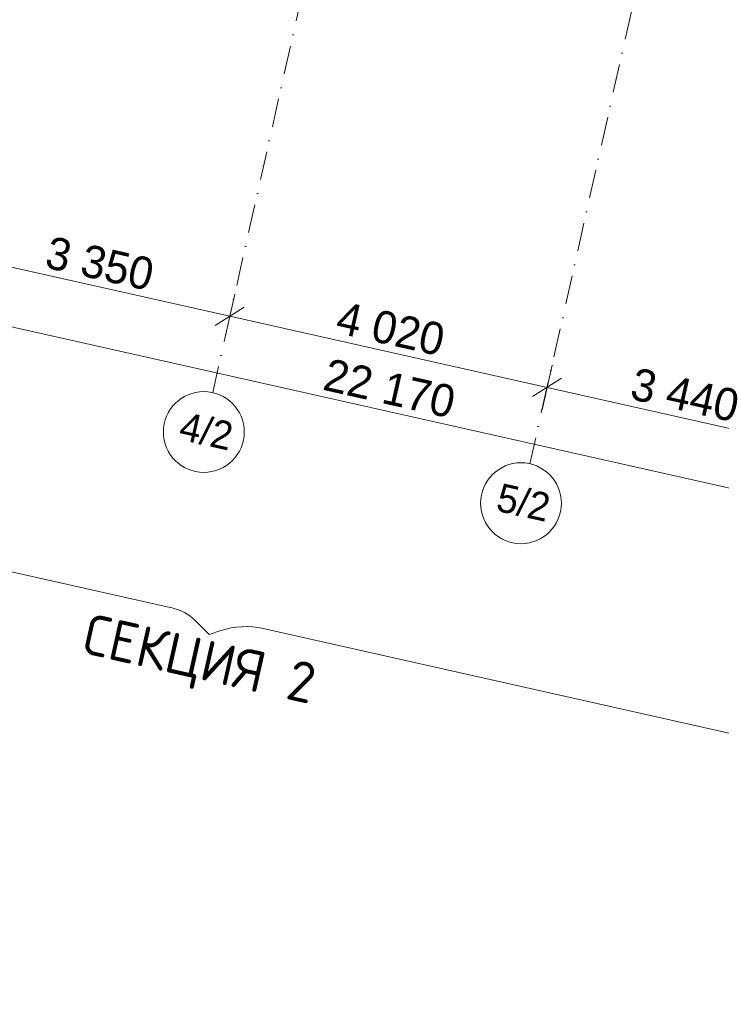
# Model space of a CAD drawing. Header units: millimetres. Extents: x -7218036 to -6881410, y 6117771 to 6219607.
# Tile 3 of 84: x -7178800 to -7170126, y 6120275 to 6132448. Entities that reach past the tile are written whole.
import ezdxf
from ezdxf.enums import TextEntityAlignment as Align

# ---------------------------------------------------------------- set-up
doc = ezdxf.new("R2010")
doc.units = ezdxf.units.MM
doc.header["$MEASUREMENT"] = 0
doc.linetypes.add('Штрихпунктирная', pattern=[670.277762, 352.777767, -176.388884, 0, -141.111112])
for name, color, linetype, lineweight in [('0_Ном._пера__1', 7, 'Continuous', 0), ('0_Ном._пера__120', 7, 'Continuous', 0), ('АР-Чертеж-Оси_Осевые размеры.АР_Ном._пера__1', 7, 'Continuous', 0), ('АР-Чертеж-Оси_Осевые размеры.АР_Ном._пера__120', 7, 'Continuous', 0)]:
    doc.layers.add(name, color=color, linetype=linetype, lineweight=lineweight)
doc.layers.add('АР-Чертеж-Оси_Осевые размеры.АР', color=7, linetype='Continuous')
doc.styles.add('РЎР“Р•РќР•Р\xa0Р\x98Р\xa0_РЎРўР\x98Р›Р¬_2', font='GOST_Common.ttf')
doc.styles.add('РЎР“Р•РќР•Р\xa0Р\x98Р\xa0_РЎРўР\x98Р›Р¬_3', font='GOTHIC.TTF')
doc.dimstyles.new('СГЕНЕРИР_СТИЛЬ__3', dxfattribs={"dimtxt": 400, "dimasz": 285, "dimexe": 0.18, "dimexo": 0.0625, "dimgap": 0, "dimtad": 1, "dimdec": 0, "dimzin": 0, "dimdsep": 46, "dimtxsty": 'РЎР“Р•РќР•Р\xa0Р\x98Р\xa0_РЎРўР\x98Р›Р¬_3', "dimblk": 'ARROWHEAD_6', "dimblk1": 'ARROWHEAD_6', "dimblk2": 'ARROWHEAD_6', "dimcen": 0.09, "dimse1": 1, "dimse2": 1, "dimclrd": 7, "dimclre": 7, "dimclrt": 7, "dimazin": 0, "dimtfac": 1, "dimtdec": 4, "dimtmove": 0, "dimatfit": 3, "dimfxl": 1, "dimtolj": 1, "dimtzin": 0, "dimarcsym": 0})
doc.dimstyles.new('СГЕНЕРИР_СТИЛЬ__4', dxfattribs={"dimtxt": 400, "dimasz": 285, "dimexe": 0.18, "dimexo": 0.0625, "dimgap": 0, "dimtad": 1, "dimdec": 0, "dimzin": 0, "dimdsep": 46, "dimtxsty": 'РЎР“Р•РќР•Р\xa0Р\x98Р\xa0_РЎРўР\x98Р›Р¬_3', "dimblk": 'ARROWHEAD_6', "dimblk1": 'ARROWHEAD_6', "dimblk2": 'ARROWHEAD_6', "dimcen": 0.09, "dimse1": 1, "dimse2": 1, "dimclrd": 7, "dimclre": 7, "dimclrt": 7, "dimazin": 0, "dimtfac": 1, "dimtdec": 4, "dimtmove": 2, "dimatfit": 3, "dimfxl": 1, "dimtolj": 1, "dimtzin": 0, "dimarcsym": 0})

# ---------------------------------------------------------------- blocks, each defined once
blk = doc.blocks.new('Стандартный Маркер Сетки[8]_1', base_point=(-7167491, 6149223))
at = {"layer": 'АР-Чертеж-Оси_Осевые размеры.АР_Ном._пера__120', "color": 7, "linetype": 'Штрихпунктирная', "lineweight": 0}
for p, q in [((-7167710, 6148248), (-7172273, 6127933)), ((-7172273, 6127933), (-7172492, 6126958))]:
    blk.add_line(p, q, dxfattribs=at)
at = {"layer": 'АР-Чертеж-Оси_Осевые размеры.АР_Ном._пера__120', "color": 7, "linetype": 'Continuous', "lineweight": 0}
blk.add_circle((-7172602, 6126470), 500, dxfattribs=at)
at = {"layer": 'АР-Чертеж-Оси_Осевые размеры.АР_Ном._пера__120', "color": 7, "linetype": 'Штрихпунктирная', "lineweight": 0}
blk.add_point((-7172273, 6127933), dxfattribs=at)
blk.add_point((-7172273, 6127933), dxfattribs=at)
at = {"layer": 'АР-Чертеж-Оси_Осевые размеры.АР_Ном._пера__120', "color": 7, "lineweight": 0, "style": 'РЎР“Р•РќР•Р\xa0Р\x98Р\xa0_РЎРўР\x98Р›Р¬_3'}
blk.add_attdef('AC_MarkerText_1', text='', height=350, rotation=347.3417, dxfattribs=at).set_placement((-7172532, 6126651), align=Align.TOP_CENTER)
blk = doc.blocks.new('Стандартный Маркер Сетки[14]_1', base_point=(-7171414, 6150104))
at = {"layer": 'АР-Чертеж-Оси_Осевые размеры.АР_Ном._пера__120', "color": 7, "linetype": 'Штрихпунктирная', "lineweight": 0}
for p, q in [((-7171633, 6149129), (-7176195, 6128814)), ((-7176195, 6128814), (-7176414, 6127838))]:
    blk.add_line(p, q, dxfattribs=at)
at = {"layer": 'АР-Чертеж-Оси_Осевые размеры.АР_Ном._пера__120', "color": 7, "linetype": 'Continuous', "lineweight": 0}
blk.add_circle((-7176524, 6127351), 500, dxfattribs=at)
at = {"layer": 'АР-Чертеж-Оси_Осевые размеры.АР_Ном._пера__120', "color": 7, "linetype": 'Штрихпунктирная', "lineweight": 0}
blk.add_point((-7176195, 6128814), dxfattribs=at)
blk.add_point((-7176195, 6128814), dxfattribs=at)
at = {"layer": 'АР-Чертеж-Оси_Осевые размеры.АР_Ном._пера__120', "color": 7, "lineweight": 0, "style": 'РЎР“Р•РќР•Р\xa0Р\x98Р\xa0_РЎРўР\x98Р›Р¬_3'}
blk.add_attdef('AC_MarkerText_1', text='', height=350, rotation=347.3417, dxfattribs=at).set_placement((-7176454, 6127532), align=Align.TOP_CENTER)
blk = doc.blocks.new('Стандартный Маркер Сетки[29]_1', base_point=(-7167491, 6149223))
at = {"layer": 'АР-Чертеж-Оси_Осевые размеры.АР_Ном._пера__120', "color": 7, "linetype": 'Штрихпунктирная', "lineweight": 0}
for p, q in [((-7167710, 6148248), (-7172273, 6127933)), ((-7172273, 6127933), (-7172492, 6126958))]:
    blk.add_line(p, q, dxfattribs=at)
at = {"layer": 'АР-Чертеж-Оси_Осевые размеры.АР_Ном._пера__120', "color": 7, "linetype": 'Continuous', "lineweight": 0}
blk.add_circle((-7172602, 6126470), 500, dxfattribs=at)
at = {"layer": 'АР-Чертеж-Оси_Осевые размеры.АР_Ном._пера__120', "color": 7, "linetype": 'Штрихпунктирная', "lineweight": 0}
blk.add_point((-7172273, 6127933), dxfattribs=at)
blk.add_point((-7172273, 6127933), dxfattribs=at)
at = {"layer": 'АР-Чертеж-Оси_Осевые размеры.АР_Ном._пера__120', "color": 7, "lineweight": 0, "style": 'РЎР“Р•РќР•Р\xa0Р\x98Р\xa0_РЎРўР\x98Р›Р¬_3'}
blk.add_attdef('AC_MarkerText_1', text='', height=350, rotation=347.3417, dxfattribs=at).set_placement((-7172532, 6126651), align=Align.TOP_CENTER)
blk = doc.blocks.new('Стандартный Маркер Сетки[35]_1', base_point=(-7171414, 6150104))
at = {"layer": 'АР-Чертеж-Оси_Осевые размеры.АР_Ном._пера__120', "color": 7, "linetype": 'Штрихпунктирная', "lineweight": 0}
for p, q in [((-7171633, 6149129), (-7176195, 6128814)), ((-7176195, 6128814), (-7176414, 6127838))]:
    blk.add_line(p, q, dxfattribs=at)
at = {"layer": 'АР-Чертеж-Оси_Осевые размеры.АР_Ном._пера__120', "color": 7, "linetype": 'Continuous', "lineweight": 0}
blk.add_circle((-7176524, 6127351), 500, dxfattribs=at)
at = {"layer": 'АР-Чертеж-Оси_Осевые размеры.АР_Ном._пера__120', "color": 7, "linetype": 'Штрихпунктирная', "lineweight": 0}
blk.add_point((-7176195, 6128814), dxfattribs=at)
blk.add_point((-7176195, 6128814), dxfattribs=at)
at = {"layer": 'АР-Чертеж-Оси_Осевые размеры.АР_Ном._пера__120', "color": 7, "lineweight": 0, "style": 'РЎР“Р•РќР•Р\xa0Р\x98Р\xa0_РЎРўР\x98Р›Р¬_3'}
blk.add_attdef('AC_MarkerText_1', text='', height=350, rotation=347.3417, dxfattribs=at).set_placement((-7176454, 6127532), align=Align.TOP_CENTER)
blk = doc.blocks.new('*D200', base_point=(-6566190, 6562678))
at = {"layer": 'АР-Чертеж-Оси_Осевые размеры.АР_Ном._пера__1', "color": 7, "linetype": 'Continuous', "lineweight": 0, "transparency": 16777216}
for p, q in [((-7165628, 6125669), (-7187259, 6130527)), ((-7165566, 6125943), (-7165689, 6125394)), ((-7165807, 6125555), (-7165448, 6125782)), ((-7142835, 6120550), (-7165628, 6125669)), ((-7142774, 6120824), (-7142897, 6120275)), ((-7143015, 6120436), (-7142656, 6120663)), ((-7142616, 6120500), (-7142835, 6120550))]:
    blk.add_line(p, q, dxfattribs=at)
at = {"layer": 'АР-Чертеж-Оси_Осевые размеры.АР_Ном._пера__1', "color": 7, "lineweight": 0, "transparency": 16777216, "insert": (-7155054, 6123376), "char_height": 400, "attachment_point": 7, "rotation": 347.3418, "style": 'РЎР“Р•РќР•Р\xa0Р\x98Р\xa0_РЎРўР\x98Р›Р¬_3'}
blk.add_mtext('\\A1;{\\pql;\\fCentury Gothic|b0|i0|c204|p0;\\W1.000000;23\xa0360}', dxfattribs=at)
blk = doc.blocks.new('ARROWHEAD_6')
at = {"color": 0, "linetype": 'Continuous', "lineweight": 0}
for p, q in [((-0.5, -0.5), (0.5, 0.5)), ((0, 0), (-1, 0))]:
    blk.add_line(p, q, dxfattribs=at)
blk = doc.blocks.new('*D201', base_point=(-6566190, 6562678))
at = {"layer": 'АР-Чертеж-Оси_Осевые размеры.АР_Ном._пера__1', "color": 7, "linetype": 'Continuous', "lineweight": 0, "transparency": 16777216}
for p, q in [((-7187197, 6130801), (-7187320, 6130253)), ((-7187259, 6130527), (-7187478, 6130576)), ((-7187080, 6130641), (-7187438, 6130414)), ((-7165628, 6125669), (-7187259, 6130527)), ((-7165566, 6125943), (-7165689, 6125394)), ((-7165807, 6125555), (-7165448, 6125782))]:
    blk.add_line(p, q, dxfattribs=at)
at = {"layer": 'АР-Чертеж-Оси_Осевые размеры.АР_Ном._пера__1', "color": 7, "lineweight": 0, "transparency": 16777216, "insert": (-7175070, 6127871), "char_height": 400, "attachment_point": 7, "rotation": 347.3418, "style": 'РЎР“Р•РќР•Р\xa0Р\x98Р\xa0_РЎРўР\x98Р›Р¬_3'}
blk.add_mtext('\\A1;{\\pql;\\fCentury Gothic|b0|i0|c204|p0;\\W1.000000;22\xa0170}', dxfattribs=at)
blk = doc.blocks.new('*D208', base_point=(-6566190, 6562678))
at = {"layer": 'АР-Чертеж-Оси_Осевые размеры.АР_Ном._пера__1', "color": 7, "linetype": 'Continuous', "lineweight": 0, "transparency": 16777216}
for p, q in [((-7183549, 6130433), (-7179471, 6129517)), ((-7179533, 6129242), (-7179409, 6129791)), ((-7179292, 6129630), (-7179650, 6129403)), ((-7179471, 6129517), (-7176202, 6128783)), ((-7176264, 6128508), (-7176141, 6129057)), ((-7176023, 6128896), (-7176382, 6128669))]:
    blk.add_line(p, q, dxfattribs=at)
at = {"layer": 'АР-Чертеж-Оси_Осевые размеры.АР_Ном._пера__1', "color": 7, "lineweight": 0, "transparency": 16777216, "insert": (-7178507, 6129382), "char_height": 400, "attachment_point": 7, "rotation": 347.3418, "style": 'РЎР“Р•РќР•Р\xa0Р\x98Р\xa0_РЎРўР\x98Р›Р¬_3'}
blk.add_mtext('\\A1;{\\pql;\\fCentury Gothic|b0|i0|c204|p0;\\W1.000000;3\xa0350}', dxfattribs=at)
blk = doc.blocks.new('*D209', base_point=(-6566190, 6562678))
at = {"layer": 'АР-Чертеж-Оси_Осевые размеры.АР_Ном._пера__1', "color": 7, "linetype": 'Continuous', "lineweight": 0, "transparency": 16777216}
for p, q in [((-7179471, 6129517), (-7176202, 6128783)), ((-7176264, 6128508), (-7176141, 6129057)), ((-7176023, 6128896), (-7176382, 6128669)), ((-7176202, 6128783), (-7172280, 6127902)), ((-7172342, 6127627), (-7172218, 6128176)), ((-7172101, 6128015), (-7172459, 6127788))]:
    blk.add_line(p, q, dxfattribs=at)
at = {"layer": 'АР-Чертеж-Оси_Осевые размеры.АР_Ном._пера__1', "color": 7, "lineweight": 0, "transparency": 16777216, "insert": (-7174911, 6128575), "char_height": 400, "attachment_point": 7, "rotation": 347.3418, "style": 'РЎР“Р•РќР•Р\xa0Р\x98Р\xa0_РЎРўР\x98Р›Р¬_3'}
blk.add_mtext('\\A1;{\\pql;\\fCentury Gothic|b0|i0|c204|p0;\\W1.000000;4\xa0020}', dxfattribs=at)
blk = doc.blocks.new('*D210', base_point=(-6566190, 6562678))
at = {"layer": 'АР-Чертеж-Оси_Осевые размеры.АР_Ном._пера__1', "color": 7, "linetype": 'Continuous', "lineweight": 0, "transparency": 16777216}
for p, q in [((-7176202, 6128783), (-7172280, 6127902)), ((-7172342, 6127627), (-7172218, 6128176)), ((-7172101, 6128015), (-7172459, 6127788)), ((-7172280, 6127902), (-7168924, 6127148)), ((-7168985, 6126873), (-7168862, 6127422)), ((-7168744, 6127261), (-7169103, 6127034))]:
    blk.add_line(p, q, dxfattribs=at)
at = {"layer": 'АР-Чертеж-Оси_Осевые размеры.АР_Ном._пера__1', "color": 7, "lineweight": 0, "transparency": 16777216, "insert": (-7171272, 6127757), "char_height": 400, "attachment_point": 7, "rotation": 347.3418, "style": 'РЎР“Р•РќР•Р\xa0Р\x98Р\xa0_РЎРўР\x98Р›Р¬_3'}
blk.add_mtext('\\A1;{\\pql;\\fCentury Gothic|b0|i0|c204|p0;\\W1.000000;3\xa0440}', dxfattribs=at)
blk = doc.blocks.new('*D211', base_point=(-6566190, 6562678))
at = {"layer": 'АР-Чертеж-Оси_Осевые размеры.АР_Ном._пера__1', "color": 7, "linetype": 'Continuous', "lineweight": 0, "transparency": 16777216}
for p, q in [((-7172280, 6127902), (-7168924, 6127148)), ((-7168985, 6126873), (-7168862, 6127422)), ((-7168744, 6127261), (-7169103, 6127034)), ((-7168924, 6127148), (-7165470, 6126372)), ((-7165531, 6126098), (-7165408, 6126646)), ((-7165290, 6126486), (-7165649, 6126259)), ((-7165470, 6126372), (-7161616, 6125506))]:
    blk.add_line(p, q, dxfattribs=at)
at = {"layer": 'АР-Чертеж-Оси_Осевые размеры.АР_Ном._пера__1', "color": 7, "lineweight": 0, "transparency": 16777216, "insert": (-7167867, 6126992), "char_height": 400, "attachment_point": 7, "rotation": 347.3418, "style": 'РЎР“Р•РќР•Р\xa0Р\x98Р\xa0_РЎРўР\x98Р›Р¬_3'}
blk.add_mtext('\\A1;{\\pql;\\fCentury Gothic|b0|i0|c204|p0;\\W1.000000;3\xa0540}', dxfattribs=at)

msp = doc.modelspace()

# ---------------------------------------------------------------- linework, layer by layer
at = {"layer": '0_Ном._пера__120', "color": 7, "linetype": 'Continuous', "lineweight": 0}
for points in [[(-7187730, 6128155.1, 0.4142136), (-7187323, 6127512.2), (-7176902.4, 6125171.8, -0.1418046), (-7176640.2, 6125027.7), (-7176458.6, 6124846.4)], [(-7176458.6, 6124846.4), (-7176312.7, 6124895.1, -0.1365629), (-7175788.3, 6124921.6), (-7166800.2, 6122902.9, 0.4142136), (-7166157.3, 6123310)]]:
    msp.add_lwpolyline(points, format="xyb", dxfattribs=at)

# ---------------------------------------------------------------- block references
at = {"layer": 'АР-Чертеж-Оси_Осевые размеры.АР', "color": 8, "linetype": 'Continuous', "lineweight": 15}
for name, p, values in [('Стандартный Маркер Сетки[14]_1', (-7171413.6, 6150104.3), {'AC_MarkerText_1': '4/2'}), ('Стандартный Маркер Сетки[35]_1', (-7171413.6, 6150104.3), {'AC_MarkerText_1': '4/2'}), ('Стандартный Маркер Сетки[8]_1', (-7167491.3, 6149223.3), {'AC_MarkerText_1': '5/2'}), ('Стандартный Маркер Сетки[29]_1', (-7167491.3, 6149223.3), {'AC_MarkerText_1': '5/2'})]:
    msp.add_blockref(name, p, dxfattribs=at).add_auto_attribs(values)

# ---------------------------------------------------------------- texts
at = {"layer": '0_Ном._пера__1', "color": 7, "linetype": 'Continuous', "lineweight": 0, "insert": (-7176658.5, 6124172.4), "char_height": 500, "attachment_point": 8, "rotation": 347.34172, "style": 'РЎР“Р•РќР•Р\xa0Р\x98Р\xa0_РЎРўР\x98Р›Р¬_2'}
msp.add_mtext('\\A1;{\\pqc;\\fGOST Common|b0|i0|c204|p0;\\W1.000000;СЕКЦИЯ \\fGOST Common|b0|i0|c204|p0;\\W1.000000;2}', dxfattribs=at)

# ---------------------------------------------------------------- dimensions: what is measured, and where the dimension line sits
at = {"layer": 'АР-Чертеж-Оси_Осевые размеры.АР', "color": 7, "linetype": 'Continuous', "lineweight": 0}
for base, p1, p2, angle, dimstyle, picture, middle in [((-7187258.8, 6130527), (-7165787.4, 6124957.3), (-7187532.5, 6129308.4), 167.34175, 'СГЕНЕРИР_СТИЛЬ__4', '*D201', (-7174207.8, 6127882.8)), ((-7165627.6, 6125668.8), (-7142885.6, 6120326.2), (-7165787.4, 6124957.3), 167.34175, 'СГЕНЕРИР_СТИЛЬ__3', '*D200', (-7154192.6, 6123387.5)), ((-7176202.4, 6128782.6), (-7179683, 6128572.6), (-7176414.4, 6127838.5), 347.34175, 'СГЕНЕРИР_СТИЛЬ__3', '*D208', (-7177793.6, 6129426.9)), ((-7172280, 6127901.7), (-7176414.4, 6127838.5), (-7172492.1, 6126957.5), 347.34175, 'СГЕНЕРИР_СТИЛЬ__3', '*D209', (-7174198.1, 6128619.4)), ((-7168923.6, 6127147.8), (-7172492.1, 6126957.5), (-7169135.7, 6126203.7), 347.34175, 'СГЕНЕРИР_СТИЛЬ__3', '*D210', (-7170558.8, 6127802)), ((-7165469.7, 6126372.1), (-7169135.7, 6126203.7), (-7165677.8, 6125445.2), 347.34175, 'СГЕНЕРИР_СТИЛЬ__3', '*D211', (-7167153.6, 6127037.3))]:
    dim = msp.add_linear_dim(base=base, p1=p1, p2=p2, angle=angle, dimstyle=dimstyle, dxfattribs=at)
    dim.commit()
    dim.dimension.update_dxf_attribs({"geometry": picture, "text_midpoint": middle, "dimtype": 160, "text_rotation": 347.34175})

doc.saveas('drawing.dxf')
